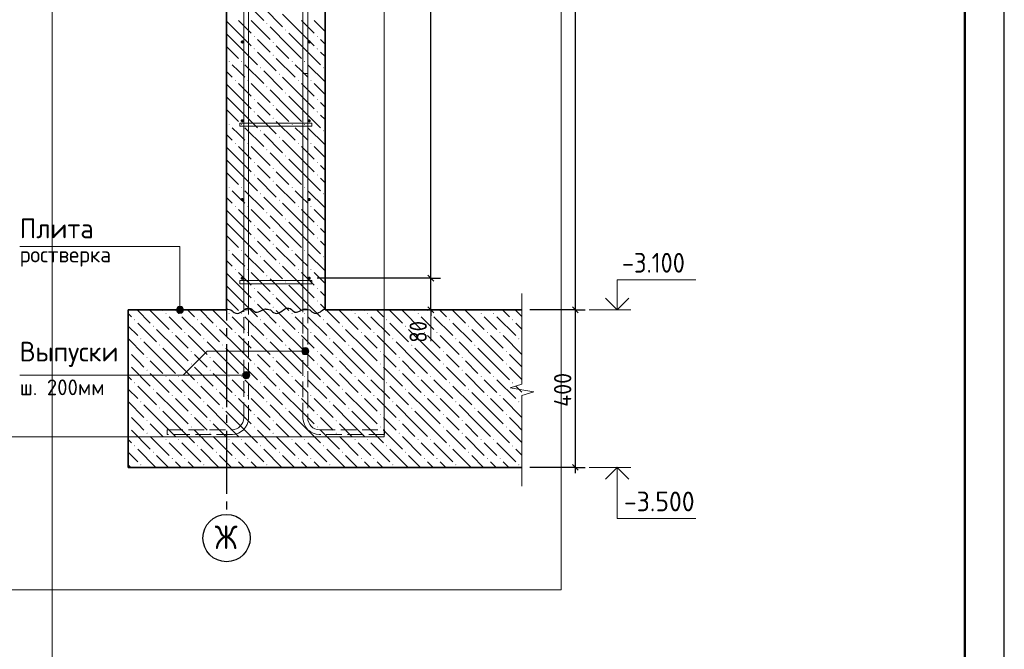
# Model space of a CAD drawing. Header units: millimetres. Extents: x 0 to 42000, y 0 to 29700.
# Tile 10 of 13: x 29500 to 42000, y 7993 to 15986. Entities that reach past the tile are written whole.
import ezdxf

# ---------------------------------------------------------------- set-up
doc = ezdxf.new("R2010")
doc.units = ezdxf.units.MM
doc.linetypes.add('______2', pattern=[270, 200, -70])
doc.linetypes.add('______5', pattern=[1100, 800, -100, 100, -100])
for name, color, linetype, lineweight in [('Standard', 7, 'Continuous', 25), ('Выпуски арматуры Г-обр.', 52, 'Continuous', 25), ('ЖБ Плита Фундамента верхний уровень', 7, 'Continuous', 35), ('ЖБ Стена верхний уровень', 7, 'Continuous', 35), ('Позиционная метка диаметр_ шаг', 7, 'Continuous', 13), ('Позиционная метка линия выноска', 7, 'Continuous', 13), ('Примечания', 7, 'Continuous', 13), ('Стена фоновая арматура У1', 7, 'Continuous', 18), ('Стена фоновая арматура Х1', 7, 'Continuous', 35), ('Стена фоновая затяжка С-обр.', 52, 'Continuous', 25)]:
    doc.layers.add(name, color=color, linetype=linetype, lineweight=lineweight)
doc.layers.add('Оси', color=7, linetype='______5')
doc.styles.add('ISOCPEUR', font='txt')

msp = doc.modelspace()

# ---------------------------------------------------------------- hatches: boundary and pattern name
at = {"layer": 'ЖБ Плита Фундамента верхний уровень', "linetype": 'Continuous', "lineweight": 18, "transparency": 33554687}
for points in [[(31351, 12255), (31358, 12262), (31364, 12255), (31358, 12249)], [(31511, 12255), (31518, 12262), (31524, 12255), (31518, 12249)], [(32151, 12255), (32158, 12262), (32164, 12255), (32158, 12249)], [(32311, 12255), (32318, 12262), (32324, 12255), (32318, 12249)], [(32951, 12255), (32958, 12262), (32964, 12255), (32958, 12249)], [(33111, 12255), (33118, 12262), (33124, 12255), (33118, 12249)], [(33751, 12255), (33758, 12262), (33764, 12255), (33758, 12249)], [(33911, 12255), (33918, 12262), (33924, 12255), (33918, 12249)], [(34551, 12255), (34558, 12262), (34564, 12255), (34558, 12249)], [(34711, 12255), (34718, 12262), (34724, 12255), (34718, 12249)], [(35351, 12255), (35358, 12262), (35364, 12255), (35358, 12249)], [(35511, 12255), (35518, 12262), (35524, 12255), (35518, 12249)], [(30951, 12175), (30958, 12182), (30964, 12175), (30958, 12169)], [(31751, 12175), (31758, 12182), (31764, 12175), (31758, 12169)], [(32551, 12175), (32558, 12182), (32564, 12175), (32558, 12169)], [(33351, 12175), (33358, 12182), (33364, 12175), (33358, 12169)], [(34151, 12175), (34158, 12182), (34164, 12175), (34158, 12169)], [(34951, 12175), (34958, 12182), (34964, 12175), (34958, 12169)], [(35751, 12175), (35758, 12182), (35764, 12175), (35758, 12169)], [(31191, 12095), (31198, 12102), (31204, 12095), (31198, 12089)], [(31431, 12015), (31438, 12022), (31444, 12015), (31438, 12009)], [(31591, 12015), (31598, 12022), (31604, 12015), (31598, 12009)], [(31991, 12095), (31998, 12102), (32004, 12095), (31998, 12089)], [(32231, 12015), (32238, 12022), (32244, 12015), (32238, 12009)], [(32391, 12015), (32398, 12022), (32404, 12015), (32398, 12009)], [(32791, 12095), (32798, 12102), (32804, 12095), (32798, 12089)], [(33031, 12015), (33038, 12022), (33044, 12015), (33038, 12009)], [(33191, 12015), (33198, 12022), (33204, 12015), (33198, 12009)], [(33591, 12095), (33598, 12102), (33604, 12095), (33598, 12089)], [(33831, 12015), (33838, 12022), (33844, 12015), (33838, 12009)], [(33991, 12015), (33998, 12022), (34004, 12015), (33998, 12009)], [(34391, 12095), (34398, 12102), (34404, 12095), (34398, 12089)], [(34631, 12015), (34638, 12022), (34644, 12015), (34638, 12009)], [(34791, 12015), (34798, 12022), (34804, 12015), (34798, 12009)], [(35191, 12095), (35198, 12102), (35204, 12095), (35198, 12089)], [(35431, 12015), (35438, 12022), (35444, 12015), (35438, 12009)], [(35591, 12015), (35598, 12022), (35604, 12015), (35598, 12009)], [(31031, 11935), (31038, 11942), (31044, 11935), (31038, 11929)], [(31831, 11935), (31838, 11942), (31844, 11935), (31838, 11929)], [(32631, 11935), (32638, 11942), (32644, 11935), (32638, 11929)], [(33431, 11935), (33438, 11942), (33444, 11935), (33438, 11929)], [(34231, 11935), (34238, 11942), (34244, 11935), (34238, 11929)], [(35031, 11935), (35038, 11942), (35044, 11935), (35038, 11929)], [(35831, 11935), (35838, 11942), (35844, 11935), (35838, 11929)], [(30876, 11780), (30878, 11782), (30884, 11775), (30878, 11769), (30876, 11770)], [(31271, 11855), (31278, 11862), (31284, 11855), (31278, 11849)], [(31671, 11775), (31678, 11782), (31684, 11775), (31678, 11769)], [(32071, 11855), (32078, 11862), (32084, 11855), (32078, 11849)], [(32471, 11775), (32478, 11782), (32484, 11775), (32478, 11769)], [(32871, 11855), (32878, 11862), (32884, 11855), (32878, 11849)], [(33271, 11775), (33278, 11782), (33284, 11775), (33278, 11769)], [(33671, 11855), (33678, 11862), (33684, 11855), (33678, 11849)], [(34071, 11775), (34078, 11782), (34084, 11775), (34078, 11769)], [(34471, 11855), (34478, 11862), (34484, 11855), (34478, 11849)], [(34871, 11775), (34878, 11782), (34884, 11775), (34878, 11769)], [(35271, 11855), (35278, 11862), (35284, 11855), (35278, 11849)], [(35671, 11775), (35678, 11782), (35684, 11775), (35678, 11769)], [(31111, 11695), (31118, 11702), (31124, 11695), (31118, 11689)], [(31911, 11695), (31918, 11702), (31924, 11695), (31918, 11689)], [(32711, 11695), (32718, 11702), (32724, 11695), (32718, 11689)], [(33511, 11695), (33518, 11702), (33524, 11695), (33518, 11689)], [(34311, 11695), (34318, 11702), (34324, 11695), (34318, 11689)], [(35111, 11695), (35118, 11702), (35124, 11695), (35118, 11689)], [(30876, 11620), (30878, 11622), (30884, 11615), (30878, 11609), (30876, 11610)], [(31111, 11535), (31118, 11542), (31124, 11535), (31118, 11529)], [(31671, 11615), (31678, 11622), (31684, 11615), (31678, 11609)], [(31911, 11535), (31918, 11542), (31924, 11535), (31918, 11529)], [(32471, 11615), (32478, 11622), (32484, 11615), (32478, 11609)], [(32711, 11535), (32718, 11542), (32724, 11535), (32718, 11529)], [(33271, 11615), (33278, 11622), (33284, 11615), (33278, 11609)], [(33511, 11535), (33518, 11542), (33524, 11535), (33518, 11529)], [(34071, 11615), (34078, 11622), (34084, 11615), (34078, 11609)], [(34311, 11535), (34318, 11542), (34324, 11535), (34318, 11529)], [(34871, 11615), (34878, 11622), (34884, 11615), (34878, 11609)], [(35111, 11535), (35118, 11542), (35124, 11535), (35118, 11529)], [(35671, 11615), (35678, 11622), (35684, 11615), (35678, 11609)], [(30951, 11375), (30958, 11382), (30964, 11375), (30958, 11369)], [(31351, 11455), (31358, 11462), (31364, 11455), (31358, 11449)], [(31511, 11455), (31518, 11462), (31524, 11455), (31518, 11449)], [(31751, 11375), (31758, 11382), (31764, 11375), (31758, 11369)], [(32151, 11455), (32158, 11462), (32164, 11455), (32158, 11449)], [(32311, 11455), (32318, 11462), (32324, 11455), (32318, 11449)], [(32551, 11375), (32558, 11382), (32564, 11375), (32558, 11369)], [(32951, 11455), (32958, 11462), (32964, 11455), (32958, 11449)], [(33111, 11455), (33118, 11462), (33124, 11455), (33118, 11449)], [(33351, 11375), (33358, 11382), (33364, 11375), (33358, 11369)], [(33751, 11455), (33758, 11462), (33764, 11455), (33758, 11449)], [(33911, 11455), (33918, 11462), (33924, 11455), (33918, 11449)], [(34151, 11375), (34158, 11382), (34164, 11375), (34158, 11369)], [(34551, 11455), (34558, 11462), (34564, 11455), (34558, 11449)], [(34711, 11455), (34718, 11462), (34724, 11455), (34718, 11449)], [(34951, 11375), (34958, 11382), (34964, 11375), (34958, 11369)], [(35351, 11455), (35358, 11462), (35364, 11455), (35358, 11449)], [(35511, 11455), (35518, 11462), (35524, 11455), (35518, 11449)], [(35751, 11375), (35758, 11382), (35764, 11375), (35758, 11369)], [(31191, 11295), (31198, 11302), (31204, 11295), (31198, 11289)], [(31991, 11295), (31998, 11302), (32004, 11295), (31998, 11289)], [(32791, 11295), (32798, 11302), (32804, 11295), (32798, 11289)], [(33591, 11295), (33598, 11302), (33604, 11295), (33598, 11289)], [(34391, 11295), (34398, 11302), (34404, 11295), (34398, 11289)], [(35191, 11295), (35198, 11302), (35204, 11295), (35198, 11289)], [(31031, 11135), (31038, 11142), (31044, 11135), (31038, 11129)], [(31431, 11215), (31438, 11222), (31444, 11215), (31438, 11209)], [(31591, 11215), (31598, 11222), (31604, 11215), (31598, 11209)], [(31831, 11135), (31838, 11142), (31844, 11135), (31838, 11129)], [(32231, 11215), (32238, 11222), (32244, 11215), (32238, 11209)], [(32391, 11215), (32398, 11222), (32404, 11215), (32398, 11209)], [(32631, 11135), (32638, 11142), (32644, 11135), (32638, 11129)], [(33031, 11215), (33038, 11222), (33044, 11215), (33038, 11209)], [(33191, 11215), (33198, 11222), (33204, 11215), (33198, 11209)], [(33431, 11135), (33438, 11142), (33444, 11135), (33438, 11129)], [(33831, 11215), (33838, 11222), (33844, 11215), (33838, 11209)], [(33991, 11215), (33998, 11222), (34004, 11215), (33998, 11209)], [(34231, 11135), (34238, 11142), (34244, 11135), (34238, 11129)], [(34631, 11215), (34638, 11222), (34644, 11215), (34638, 11209)], [(34791, 11215), (34798, 11222), (34804, 11215), (34798, 11209)], [(35031, 11135), (35038, 11142), (35044, 11135), (35038, 11129)], [(35431, 11215), (35438, 11222), (35444, 11215), (35438, 11209)], [(35591, 11215), (35598, 11222), (35604, 11215), (35598, 11209)], [(35831, 11135), (35838, 11142), (35844, 11135), (35838, 11129)], [(31271, 11055), (31278, 11062), (31284, 11055), (31278, 11049)], [(32071, 11055), (32078, 11062), (32084, 11055), (32078, 11049)], [(32871, 11055), (32878, 11062), (32884, 11055), (32878, 11049)], [(33671, 11055), (33678, 11062), (33684, 11055), (33678, 11049)], [(34471, 11055), (34478, 11062), (34484, 11055), (34478, 11049)], [(35271, 11055), (35278, 11062), (35284, 11055), (35278, 11049)], [(30876, 10980), (30878, 10982), (30884, 10975), (30878, 10969), (30876, 10970)], [(31111, 10895), (31118, 10902), (31124, 10895), (31118, 10889)], [(31671, 10975), (31678, 10982), (31684, 10975), (31678, 10969)], [(31911, 10895), (31918, 10902), (31924, 10895), (31918, 10889)], [(32471, 10975), (32478, 10982), (32484, 10975), (32478, 10969)], [(32711, 10895), (32718, 10902), (32724, 10895), (32718, 10889)], [(33271, 10975), (33278, 10982), (33284, 10975), (33278, 10969)], [(33511, 10895), (33518, 10902), (33524, 10895), (33518, 10889)], [(34071, 10975), (34078, 10982), (34084, 10975), (34078, 10969)], [(34311, 10895), (34318, 10902), (34324, 10895), (34318, 10889)], [(34871, 10975), (34878, 10982), (34884, 10975), (34878, 10969)], [(35111, 10895), (35118, 10902), (35124, 10895), (35118, 10889)], [(35671, 10975), (35678, 10982), (35684, 10975), (35678, 10969)], [(30876, 10820), (30878, 10822), (30884, 10815), (30878, 10809), (30876, 10810)], [(31671, 10815), (31678, 10822), (31684, 10815), (31678, 10809)], [(32471, 10815), (32478, 10822), (32484, 10815), (32478, 10809)], [(33271, 10815), (33278, 10822), (33284, 10815), (33278, 10809)], [(34071, 10815), (34078, 10822), (34084, 10815), (34078, 10809)], [(34871, 10815), (34878, 10822), (34884, 10815), (34878, 10809)], [(35671, 10815), (35678, 10822), (35684, 10815), (35678, 10809)], [(31111, 10735), (31118, 10742), (31124, 10735), (31118, 10729)], [(31351, 10655), (31358, 10662), (31364, 10655), (31358, 10649)], [(31511, 10655), (31518, 10662), (31524, 10655), (31518, 10649)], [(31911, 10735), (31918, 10742), (31924, 10735), (31918, 10729)], [(32151, 10655), (32158, 10662), (32164, 10655), (32158, 10649)], [(32311, 10655), (32318, 10662), (32324, 10655), (32318, 10649)], [(32711, 10735), (32718, 10742), (32724, 10735), (32718, 10729)], [(32951, 10655), (32958, 10662), (32964, 10655), (32958, 10649)], [(33111, 10655), (33118, 10662), (33124, 10655), (33118, 10649)], [(33511, 10735), (33518, 10742), (33524, 10735), (33518, 10729)], [(33751, 10655), (33758, 10662), (33764, 10655), (33758, 10649)], [(33911, 10655), (33918, 10662), (33924, 10655), (33918, 10649)], [(34311, 10735), (34318, 10742), (34324, 10735), (34318, 10729)], [(34551, 10655), (34558, 10662), (34564, 10655), (34558, 10649)], [(34711, 10655), (34718, 10662), (34724, 10655), (34718, 10649)], [(35111, 10735), (35118, 10742), (35124, 10735), (35118, 10729)], [(35351, 10655), (35358, 10662), (35364, 10655), (35358, 10649)], [(35511, 10655), (35518, 10662), (35524, 10655), (35518, 10649)], [(30951, 10575), (30958, 10582), (30964, 10575), (30958, 10569)], [(31191, 10495), (31198, 10502), (31204, 10495), (31198, 10489)], [(31751, 10575), (31758, 10582), (31764, 10575), (31758, 10569)], [(31991, 10495), (31998, 10502), (32004, 10495), (31998, 10489)], [(32551, 10575), (32558, 10582), (32564, 10575), (32558, 10569)], [(32791, 10495), (32798, 10502), (32804, 10495), (32798, 10489)], [(33351, 10575), (33358, 10582), (33364, 10575), (33358, 10569)], [(33591, 10495), (33598, 10502), (33604, 10495), (33598, 10489)], [(34151, 10575), (34158, 10582), (34164, 10575), (34158, 10569)], [(34391, 10495), (34398, 10502), (34404, 10495), (34398, 10489)], [(34951, 10575), (34958, 10582), (34964, 10575), (34958, 10569)], [(35191, 10495), (35198, 10502), (35204, 10495), (35198, 10489)], [(35751, 10575), (35758, 10582), (35764, 10575), (35758, 10569)], [(31431, 10415), (31438, 10422), (31444, 10415), (31438, 10409)], [(31591, 10415), (31598, 10422), (31604, 10415), (31598, 10409)], [(32231, 10415), (32238, 10422), (32244, 10415), (32238, 10409)], [(32391, 10415), (32398, 10422), (32404, 10415), (32398, 10409)], [(33031, 10415), (33038, 10422), (33044, 10415), (33038, 10409)], [(33191, 10415), (33198, 10422), (33204, 10415), (33198, 10409)], [(33831, 10415), (33838, 10422), (33844, 10415), (33838, 10409)], [(33991, 10415), (33998, 10422), (34004, 10415), (33998, 10409)], [(34631, 10415), (34638, 10422), (34644, 10415), (34638, 10409)], [(34791, 10415), (34798, 10422), (34804, 10415), (34798, 10409)], [(35431, 10415), (35438, 10422), (35444, 10415), (35438, 10409)], [(35591, 10415), (35598, 10422), (35604, 10415), (35598, 10409)], [(31031, 10335), (31038, 10342), (31044, 10335), (31038, 10329)], [(31831, 10335), (31838, 10342), (31844, 10335), (31838, 10329)], [(32631, 10335), (32638, 10342), (32644, 10335), (32638, 10329)], [(33431, 10335), (33438, 10342), (33444, 10335), (33438, 10329)], [(34231, 10335), (34238, 10342), (34244, 10335), (34238, 10329)], [(35031, 10335), (35038, 10342), (35044, 10335), (35038, 10329)], [(35831, 10335), (35838, 10342), (35844, 10335), (35838, 10329)]]:
    msp.add_hatch(color=7, dxfattribs=at).paths.add_polyline_path(points, flags=16)
at = {"layer": 'ЖБ Стена верхний уровень', "linetype": 'Continuous', "lineweight": 18, "transparency": 33554687}
for points in [[(32631, 15935), (32638, 15942), (32644, 15935), (32638, 15929)], [(32471, 15775), (32478, 15782), (32484, 15775), (32478, 15769)], [(32871, 15855), (32878, 15862), (32884, 15855), (32878, 15849)], [(33271, 15775), (33278, 15782), (33284, 15775), (33278, 15769)], [(32711, 15695), (32718, 15702), (32724, 15695), (32718, 15689)], [(32471, 15615), (32478, 15622), (32484, 15615), (32478, 15609)], [(32711, 15535), (32718, 15542), (32724, 15535), (32718, 15529)], [(33271, 15615), (33278, 15622), (33284, 15615), (33278, 15609)], [(32151, 15455), (32158, 15462), (32164, 15455), (32158, 15449)], [(32311, 15455), (32318, 15462), (32324, 15455), (32318, 15449)], [(32551, 15375), (32558, 15382), (32564, 15375), (32558, 15369)], [(32951, 15455), (32958, 15462), (32964, 15455), (32958, 15449)], [(33111, 15455), (33118, 15462), (33124, 15455), (33118, 15449)], [(33351, 15375), (33358, 15382), (33364, 15375), (33358, 15369)], [(32791, 15295), (32798, 15302), (32804, 15295), (32798, 15289)], [(32231, 15215), (32238, 15222), (32244, 15215), (32238, 15209)], [(32391, 15215), (32398, 15222), (32404, 15215), (32398, 15209)], [(32631, 15135), (32638, 15142), (32644, 15135), (32638, 15129)], [(33031, 15215), (33038, 15222), (33044, 15215), (33038, 15209)], [(33191, 15215), (33198, 15222), (33204, 15215), (33198, 15209)], [(32871, 15055), (32878, 15062), (32884, 15055), (32878, 15049)], [(32471, 14975), (32478, 14982), (32484, 14975), (32478, 14969)], [(32711, 14895), (32718, 14902), (32724, 14895), (32718, 14889)], [(33271, 14975), (33278, 14982), (33284, 14975), (33278, 14969)], [(32471, 14815), (32478, 14822), (32484, 14815), (32478, 14809)], [(33271, 14815), (33278, 14822), (33284, 14815), (33278, 14809)], [(32151, 14655), (32158, 14662), (32164, 14655), (32158, 14649)], [(32311, 14655), (32318, 14662), (32324, 14655), (32318, 14649)], [(32711, 14735), (32718, 14742), (32724, 14735), (32718, 14729)], [(32951, 14655), (32958, 14662), (32964, 14655), (32958, 14649)], [(33111, 14655), (33118, 14662), (33124, 14655), (33118, 14649)], [(32551, 14575), (32558, 14582), (32564, 14575), (32558, 14569)], [(32791, 14495), (32798, 14502), (32804, 14495), (32798, 14489)], [(33351, 14575), (33358, 14582), (33364, 14575), (33358, 14569)], [(32231, 14415), (32238, 14422), (32244, 14415), (32238, 14409)], [(32391, 14415), (32398, 14422), (32404, 14415), (32398, 14409)], [(33031, 14415), (33038, 14422), (33044, 14415), (33038, 14409)], [(33191, 14415), (33198, 14422), (33204, 14415), (33198, 14409)], [(32631, 14335), (32638, 14342), (32644, 14335), (32638, 14329)], [(32871, 14255), (32878, 14262), (32884, 14255), (32878, 14249)], [(32471, 14175), (32478, 14182), (32484, 14175), (32478, 14169)], [(33271, 14175), (33278, 14182), (33284, 14175), (33278, 14169)], [(32471, 14015), (32478, 14022), (32484, 14015), (32478, 14009)], [(32711, 14095), (32718, 14102), (32724, 14095), (32718, 14089)], [(33271, 14015), (33278, 14022), (33284, 14015), (33278, 14009)], [(32711, 13935), (32718, 13942), (32724, 13935), (32718, 13929)], [(32151, 13855), (32158, 13862), (32164, 13855), (32158, 13849)], [(32311, 13855), (32318, 13862), (32324, 13855), (32318, 13849)], [(32551, 13775), (32558, 13782), (32564, 13775), (32558, 13769)], [(32951, 13855), (32958, 13862), (32964, 13855), (32958, 13849)], [(33111, 13855), (33118, 13862), (33124, 13855), (33118, 13849)], [(33351, 13775), (33358, 13782), (33364, 13775), (33358, 13769)], [(32791, 13695), (32798, 13702), (32804, 13695), (32798, 13689)], [(32231, 13615), (32238, 13622), (32244, 13615), (32238, 13609)], [(32391, 13615), (32398, 13622), (32404, 13615), (32398, 13609)], [(32631, 13535), (32638, 13542), (32644, 13535), (32638, 13529)], [(33031, 13615), (33038, 13622), (33044, 13615), (33038, 13609)], [(33191, 13615), (33198, 13622), (33204, 13615), (33198, 13609)], [(32471, 13375), (32478, 13382), (32484, 13375), (32478, 13369)], [(32871, 13455), (32878, 13462), (32884, 13455), (32878, 13449)], [(33271, 13375), (33278, 13382), (33284, 13375), (33278, 13369)], [(32711, 13295), (32718, 13302), (32724, 13295), (32718, 13289)], [(32471, 13215), (32478, 13222), (32484, 13215), (32478, 13209)], [(32711, 13135), (32718, 13142), (32724, 13135), (32718, 13129)], [(33271, 13215), (33278, 13222), (33284, 13215), (33278, 13209)], [(32151, 13055), (32158, 13062), (32164, 13055), (32158, 13049)], [(32311, 13055), (32318, 13062), (32324, 13055), (32318, 13049)], [(32951, 13055), (32958, 13062), (32964, 13055), (32958, 13049)], [(33111, 13055), (33118, 13062), (33124, 13055), (33118, 13049)], [(32551, 12975), (32558, 12982), (32564, 12975), (32558, 12969)], [(32791, 12895), (32798, 12902), (32804, 12895), (32798, 12889)], [(33351, 12975), (33358, 12982), (33364, 12975), (33358, 12969)], [(32231, 12815), (32238, 12822), (32244, 12815), (32238, 12809)], [(32391, 12815), (32398, 12822), (32404, 12815), (32398, 12809)], [(33031, 12815), (33038, 12822), (33044, 12815), (33038, 12809)], [(33191, 12815), (33198, 12822), (33204, 12815), (33198, 12809)], [(32631, 12735), (32638, 12742), (32644, 12735), (32638, 12729)], [(32871, 12655), (32878, 12662), (32884, 12655), (32878, 12649)], [(32471, 12575), (32478, 12582), (32484, 12575), (32478, 12569)], [(32711, 12495), (32718, 12502), (32724, 12495), (32718, 12489)], [(33271, 12575), (33278, 12582), (33284, 12575), (33278, 12569)], [(32471, 12415), (32478, 12422), (32484, 12415), (32478, 12409)], [(33271, 12415), (33278, 12422), (33284, 12415), (33278, 12409)], [(32711, 12335), (32718, 12342), (32724, 12335), (32718, 12329)]]:
    msp.add_hatch(color=7, dxfattribs=at).paths.add_polyline_path(points, flags=16)
at = {"layer": 'Позиционная метка линия выноска', "linetype": 'Continuous', "lineweight": 13, "transparency": 33554687}
for points in [[(31490, 12303), (31580, 12303), (31573, 12326)], [(31490, 12303), (31573, 12326), (31496, 12326)], [(31496, 12281), (31580, 12303), (31490, 12303)], [(31496, 12326), (31573, 12326), (31557, 12342)], [(31496, 12326), (31557, 12342), (31512, 12342)], [(31496, 12281), (31573, 12281), (31580, 12303)], [(31512, 12265), (31573, 12281), (31496, 12281)], [(31512, 12342), (31557, 12342), (31535, 12348)], [(31512, 12265), (31557, 12265), (31573, 12281)], [(31557, 12265), (31512, 12265), (31535, 12258)], [(33087, 11756), (33087, 11801), (33081, 11779)], [(33103, 11740), (33103, 11817), (33087, 11801)], [(33103, 11740), (33087, 11801), (33087, 11756)], [(33126, 11734), (33126, 11824), (33103, 11817)], [(33126, 11734), (33103, 11817), (33103, 11740)], [(33148, 11740), (33148, 11817), (33126, 11824)], [(33148, 11740), (33126, 11824), (33126, 11734)], [(33165, 11756), (33165, 11801), (33148, 11817)], [(33165, 11756), (33148, 11817), (33148, 11740)], [(33165, 11801), (33165, 11756), (33171, 11779)], [(32353, 11435), (32353, 11512), (32337, 11496)], [(32376, 11428), (32376, 11518), (32353, 11512)], [(32376, 11428), (32353, 11512), (32353, 11435)], [(32398, 11435), (32398, 11512), (32376, 11518)], [(32398, 11435), (32376, 11518), (32376, 11428)], [(32415, 11451), (32415, 11496), (32398, 11512)], [(32415, 11451), (32398, 11512), (32398, 11435)], [(32337, 11451), (32337, 11496), (32331, 11473)], [(32353, 11435), (32337, 11496), (32337, 11451)], [(32415, 11496), (32415, 11451), (32421, 11473)]]:
    msp.add_hatch(color=7, dxfattribs=at).paths.add_polyline_path(points)
at = {"layer": 'Стена фоновая арматура У1', "linetype": 'Continuous', "lineweight": 13, "transparency": 33554687}
for points in [[(32346, 15703), (32344, 15711), (32340, 15717), (32334, 15722), (32326, 15723), (32318, 15722), (32312, 15717), (32307, 15711), (32306, 15703), (32307, 15696), (32312, 15689), (32318, 15685), (32326, 15683), (32334, 15685), (32340, 15689), (32344, 15696)], [(33196, 15703), (33194, 15711), (33190, 15717), (33184, 15722), (33176, 15723), (33168, 15722), (33162, 15717), (33157, 15711), (33156, 15703), (33157, 15696), (33162, 15689), (33168, 15685), (33176, 15683), (33184, 15685), (33190, 15689), (33194, 15696)], [(32346, 14703), (32344, 14711), (32340, 14717), (32334, 14722), (32326, 14723), (32318, 14722), (32312, 14717), (32307, 14711), (32306, 14703), (32307, 14696), (32312, 14689), (32318, 14685), (32326, 14683), (32334, 14685), (32340, 14689), (32344, 14696)], [(33196, 14703), (33194, 14711), (33190, 14717), (33184, 14722), (33176, 14723), (33168, 14722), (33162, 14717), (33157, 14711), (33156, 14703), (33157, 14696), (33162, 14689), (33168, 14685), (33176, 14683), (33184, 14685), (33190, 14689), (33194, 14696)], [(32346, 13703), (32344, 13711), (32340, 13717), (32334, 13722), (32326, 13723), (32318, 13722), (32312, 13717), (32307, 13711), (32306, 13703), (32307, 13696), (32312, 13689), (32318, 13685), (32326, 13683), (32334, 13685), (32340, 13689), (32344, 13696)], [(33196, 13703), (33194, 13711), (33190, 13717), (33184, 13722), (33176, 13723), (33168, 13722), (33162, 13717), (33157, 13711), (33156, 13703), (33157, 13696), (33162, 13689), (33168, 13685), (33176, 13683), (33184, 13685), (33190, 13689), (33194, 13696)], [(32346, 12703), (32344, 12711), (32340, 12717), (32334, 12722), (32326, 12723), (32318, 12722), (32312, 12717), (32307, 12711), (32306, 12703), (32307, 12696), (32312, 12689), (32318, 12685), (32326, 12683), (32334, 12685), (32340, 12689), (32344, 12696)], [(33196, 12703), (33194, 12711), (33190, 12717), (33184, 12722), (33176, 12723), (33168, 12722), (33162, 12717), (33157, 12711), (33156, 12703), (33157, 12696), (33162, 12689), (33168, 12685), (33176, 12683), (33184, 12685), (33190, 12689), (33194, 12696)]]:
    msp.add_hatch(color=7, dxfattribs=at).paths.add_polyline_path(points)

# ---------------------------------------------------------------- linework, layer by layer
at = {"layer": 'Standard', "color": 7, "linetype": 'Continuous', "lineweight": -3, "transparency": 33554687}
for p, q in [((36553, 25003), (36553, 12303)), ((34719, 12703), (34594, 12703)), ((34719, 12703), (34844, 12703)), ((34719, 12303), (34719, 12703)), ((34719, 12303), (34594, 12303)), ((34719, 12303), (34844, 12303)), ((34719, 12303), (34719, 12303)), ((34719, 12303), (34719, 12228)), ((36553, 12303), (36428, 12303)), ((36553, 12303), (36678, 12303)), ((36553, 12303), (36553, 10303)), ((36553, 10303), (35976, 10303)), ((36553, 10303), (36428, 10303)), ((36553, 10303), (36678, 10303)), ((36553, 10303), (36553, 10228))]:
    msp.add_line(p, q, dxfattribs=at)
at = {"layer": 'Standard', "color": 7, "linetype": 'Continuous', "lineweight": 25, "transparency": 33554687}
for p, q in [((34756, 12666), (34681, 12741)), ((34756, 12266), (34681, 12341)), ((36516, 12341), (36591, 12266)), ((36516, 10341), (36591, 10266))]:
    msp.add_line(p, q, dxfattribs=at)
at = {"layer": 'Standard', "color": 7, "linetype": 'Continuous', "lineweight": 13, "transparency": 33554687}
for p, q in [((34719, 12303), (34719, 11903)), ((36728, 12303), (37258, 12303)), ((36728, 10303), (37258, 10303))]:
    msp.add_line(p, q, dxfattribs=at)
at = {"layer": 'Standard', "color": 7, "linetype": 'Continuous', "lineweight": 25, "transparency": 33554687}
msp.add_lwpolyline([(0, 0), (42000, 0), (42000, 29700), (0, 29700), (0, 0)], close=True, dxfattribs=at)
at = {"layer": 'Standard', "color": 7, "linetype": 'Continuous', "lineweight": 50, "transparency": 33554687}
msp.add_lwpolyline([(2000, 29200), (41500, 29200), (41500, 500), (2000, 500), (2000, 29200)], close=True, dxfattribs=at)
at = {"layer": 'Standard', "color": 7, "linetype": 'Continuous', "lineweight": 13, "transparency": 33554687}
for points in [[(29911, 29200), (2000, 29200), (2000, 6000), (29911, 6000), (29911, 29200)], [(41500, 29200), (28500, 29200), (28500, 6000), (41500, 6000), (41500, 29200)], [(37084, 12303), (37084, 12683), (38084, 12683)], [(37084, 10303), (37084, 9653), (38084, 9653)]]:
    msp.add_lwpolyline(points, dxfattribs=at)
at = {"layer": 'Standard', "color": 254, "linetype": 'Continuous', "lineweight": 13, "true_color": 0xc4c4ff, "transparency": 33554687}
for points in [[(29276, 8748), (36376, 8748), (36376, 29003), (29276, 29003), (29276, 8748)], [(28876, 10692), (34126, 10692), (34126, 23624), (28876, 23624), (28876, 10692)]]:
    msp.add_lwpolyline(points, dxfattribs=at)
at = {"layer": 'Standard', "color": 7, "linetype": 'Continuous', "lineweight": -3, "transparency": 33554687}
for points in [[(34719, 12703), (34719, 13005), (34719, 13005), (34719, 24703)], [(34719, 12703), (34702, 12703), (34702, 12703), (34702, 12703), (34702, 12703), (33276, 12703)], [(36553, 12303), (36536, 12303), (36536, 12303), (35976, 12303)]]:
    msp.add_lwpolyline(points, dxfattribs=at)
at = {"layer": 'Standard', "color": 7, "linetype": 'Continuous', "lineweight": 35, "transparency": 33554687}
for points in [[(36935, 12452), (37084, 12303), (37232, 12452)], [(36935, 10155), (37084, 10303), (37232, 10155)]]:
    msp.add_lwpolyline(points, dxfattribs=at)
at = {"layer": 'Выпуски арматуры Г-обр.', "color": 7, "linetype": '______2', "lineweight": 13, "transparency": 33554687}
for points in [[(31371, 10778), (32196, 10778), (32224, 10782), (32253, 10792), (32279, 10806), (32300, 10824), (32318, 10845), (32333, 10871), (32342, 10900), (32346, 10928), (32346, 17303), (32406, 17303), (32406, 10924), (32401, 10886), (32388, 10847), (32368, 10811), (32343, 10781), (32313, 10757), (32277, 10736), (32238, 10723), (32200, 10718), (31371, 10718), (31371, 10778)], [(34131, 10718), (33302, 10718), (33264, 10723), (33225, 10736), (33189, 10757), (33159, 10781), (33134, 10811), (33114, 10847), (33101, 10886), (33096, 10924), (33096, 15303), (33156, 15303), (33156, 10928), (33160, 10900), (33169, 10871), (33184, 10845), (33202, 10824), (33223, 10806), (33249, 10792), (33278, 10782), (33306, 10778), (34131, 10778), (34131, 10718)]]:
    msp.add_lwpolyline(points, dxfattribs=at)
at = {"layer": 'ЖБ Плита Фундамента верхний уровень', "color": 7, "linetype": 'Continuous', "lineweight": 35, "transparency": 33554687}
for p, q in [((30876, 12303), (30876, 10303)), ((32126, 12303), (30876, 12303)), ((35876, 12303), (33376, 12303)), ((30876, 10303), (35876, 10303))]:
    msp.add_line(p, q, dxfattribs=at)
at = {"layer": 'ЖБ Плита Фундамента верхний уровень', "color": 252, "linetype": 'Continuous', "lineweight": 18, "true_color": 0x8f8f8f, "transparency": 33554687}
for p, q in [((30876, 12257), (30918, 12215)), ((30990, 12303), (31158, 12135)), ((31158, 12295), (31398, 12055)), ((31310, 12303), (31318, 12295)), ((31470, 12303), (31478, 12295)), ((31630, 12303), (31718, 12215)), ((31790, 12303), (31958, 12135)), ((31958, 12295), (32198, 12055)), ((32110, 12303), (32118, 12295)), ((32270, 12303), (32278, 12295)), ((32430, 12303), (32518, 12215)), ((32590, 12303), (32758, 12135)), ((32758, 12295), (32998, 12055)), ((32910, 12303), (32918, 12295)), ((33070, 12303), (33078, 12295)), ((33230, 12303), (33318, 12215)), ((33390, 12303), (33558, 12135)), ((33558, 12295), (33798, 12055)), ((33710, 12303), (33718, 12295)), ((33870, 12303), (33878, 12295)), ((34030, 12303), (34118, 12215)), ((34190, 12303), (34358, 12135)), ((34358, 12295), (34598, 12055)), ((34510, 12303), (34518, 12295)), ((34670, 12303), (34678, 12295)), ((34830, 12303), (34918, 12215)), ((34990, 12303), (35158, 12135)), ((35158, 12295), (35398, 12055)), ((35310, 12303), (35318, 12295)), ((35470, 12303), (35478, 12295)), ((35630, 12303), (35718, 12215)), ((35790, 12303), (35876, 12217)), ((30998, 12135), (31238, 11895)), ((31478, 12135), (31398, 12215)), ((31558, 12055), (31478, 12135)), ((31558, 12215), (31798, 11975)), ((31798, 12135), (32038, 11895)), ((32278, 12135), (32198, 12215)), ((32358, 12055), (32278, 12135)), ((32358, 12215), (32598, 11975)), ((32598, 12135), (32838, 11895)), ((33078, 12135), (32998, 12215)), ((33158, 12055), (33078, 12135)), ((33158, 12215), (33398, 11975)), ((33398, 12135), (33638, 11895)), ((33878, 12135), (33798, 12215)), ((33958, 12055), (33878, 12135)), ((33958, 12215), (34198, 11975)), ((34198, 12135), (34438, 11895)), ((34678, 12135), (34598, 12215)), ((34758, 12055), (34678, 12135)), ((34758, 12215), (34998, 11975)), ((34998, 12135), (35238, 11895)), ((35478, 12135), (35398, 12215)), ((35558, 12055), (35478, 12135)), ((35558, 12215), (35798, 11975)), ((35798, 12135), (35876, 12057)), ((30876, 12097), (30998, 11975)), ((31478, 11815), (31238, 12055)), ((32278, 11815), (32038, 12055)), ((33078, 11815), (32838, 12055)), ((33878, 11815), (33638, 12055)), ((34678, 11815), (34438, 12055)), ((35478, 11815), (35238, 12055)), ((30876, 11937), (31078, 11735)), ((31318, 11655), (31078, 11895)), ((31478, 11975), (31638, 11815)), ((31638, 11975), (31878, 11735)), ((32118, 11655), (31878, 11895)), ((32278, 11975), (32438, 11815)), ((32438, 11975), (32678, 11735)), ((32918, 11655), (32678, 11895)), ((33078, 11975), (33238, 11815)), ((33238, 11975), (33478, 11735)), ((33718, 11655), (33478, 11895)), ((33878, 11975), (34038, 11815)), ((34038, 11975), (34278, 11735)), ((34518, 11655), (34278, 11895)), ((34678, 11975), (34838, 11815)), ((34838, 11975), (35078, 11735)), ((35318, 11655), (35078, 11895)), ((35478, 11975), (35638, 11815)), ((35638, 11975), (35876, 11737)), ((31318, 11815), (31478, 11655)), ((31478, 11815), (31638, 11655)), ((32118, 11815), (32278, 11655)), ((32278, 11815), (32438, 11655)), ((32918, 11815), (33078, 11655)), ((33078, 11815), (33238, 11655)), ((33718, 11815), (33878, 11655)), ((33878, 11815), (34038, 11655)), ((34518, 11815), (34678, 11655)), ((34678, 11815), (34838, 11655)), ((35318, 11815), (35478, 11655)), ((35478, 11815), (35638, 11655)), ((30998, 11655), (30918, 11735)), ((31078, 11575), (30998, 11655)), ((31158, 11655), (31318, 11495)), ((31318, 11655), (31478, 11495)), ((31478, 11655), (31718, 11415)), ((31798, 11655), (31718, 11735)), ((31878, 11575), (31798, 11655)), ((31958, 11655), (32118, 11495)), ((32118, 11655), (32278, 11495)), ((32278, 11655), (32518, 11415)), ((32598, 11655), (32518, 11735)), ((32678, 11575), (32598, 11655)), ((32758, 11655), (32918, 11495)), ((32918, 11655), (33078, 11495)), ((33078, 11655), (33318, 11415)), ((33398, 11655), (33318, 11735)), ((33478, 11575), (33398, 11655)), ((33558, 11655), (33718, 11495)), ((33718, 11655), (33878, 11495)), ((33878, 11655), (34118, 11415)), ((34198, 11655), (34118, 11735)), ((34278, 11575), (34198, 11655)), ((34358, 11655), (34518, 11495)), ((34518, 11655), (34678, 11495)), ((34678, 11655), (34918, 11415)), ((34998, 11655), (34918, 11735)), ((35078, 11575), (34998, 11655)), ((35158, 11655), (35318, 11495)), ((35318, 11655), (35478, 11495)), ((35478, 11655), (35718, 11415)), ((35798, 11655), (35718, 11735)), ((35876, 11577), (35798, 11655)), ((30918, 11575), (31158, 11335)), ((31718, 11575), (31958, 11335)), ((32518, 11575), (32758, 11335)), ((33318, 11575), (33558, 11335)), ((34118, 11575), (34358, 11335)), ((34918, 11575), (35158, 11335)), ((35718, 11575), (35876, 11417)), ((30876, 11457), (30918, 11415)), ((31158, 11495), (31398, 11255)), ((31478, 11335), (31398, 11415)), ((31558, 11415), (31798, 11175)), ((31958, 11495), (32198, 11255)), ((32278, 11335), (32198, 11415)), ((32358, 11415), (32598, 11175)), ((32758, 11495), (32998, 11255)), ((33078, 11335), (32998, 11415)), ((33158, 11415), (33398, 11175)), ((33558, 11495), (33798, 11255)), ((33878, 11335), (33798, 11415)), ((33958, 11415), (34198, 11175)), ((34358, 11495), (34598, 11255)), ((34678, 11335), (34598, 11415)), ((34758, 11415), (34998, 11175)), ((35158, 11495), (35398, 11255)), ((35478, 11335), (35398, 11415)), ((35558, 11415), (35798, 11175)), ((30876, 11297), (30998, 11175)), ((30998, 11335), (31238, 11095)), ((31478, 11015), (31238, 11255)), ((31558, 11255), (31478, 11335)), ((31798, 11335), (32038, 11095)), ((32278, 11015), (32038, 11255)), ((32358, 11255), (32278, 11335)), ((32598, 11335), (32838, 11095)), ((33078, 11015), (32838, 11255)), ((33158, 11255), (33078, 11335)), ((33398, 11335), (33638, 11095)), ((33878, 11015), (33638, 11255)), ((33958, 11255), (33878, 11335)), ((34198, 11335), (34438, 11095)), ((34678, 11015), (34438, 11255)), ((34758, 11255), (34678, 11335)), ((34998, 11335), (35238, 11095)), ((35478, 11015), (35238, 11255)), ((35558, 11255), (35478, 11335)), ((35798, 11335), (35876, 11257)), ((30876, 11137), (31078, 10935)), ((31478, 11175), (31638, 11015)), ((31638, 11175), (31878, 10935)), ((32278, 11175), (32438, 11015)), ((32438, 11175), (32678, 10935)), ((33078, 11175), (33238, 11015)), ((33238, 11175), (33478, 10935)), ((33878, 11175), (34038, 11015)), ((34038, 11175), (34278, 10935)), ((34678, 11175), (34838, 11015)), ((34838, 11175), (35078, 10935)), ((35478, 11175), (35638, 11015)), ((35638, 11175), (35876, 10937)), ((31318, 10855), (31078, 11095)), ((31318, 11015), (31478, 10855)), ((31478, 11015), (31638, 10855)), ((32118, 10855), (31878, 11095)), ((32118, 11015), (32278, 10855)), ((32278, 11015), (32438, 10855)), ((32918, 10855), (32678, 11095)), ((32918, 11015), (33078, 10855)), ((33078, 11015), (33238, 10855)), ((33718, 10855), (33478, 11095)), ((33718, 11015), (33878, 10855)), ((33878, 11015), (34038, 10855)), ((34518, 10855), (34278, 11095)), ((34518, 11015), (34678, 10855)), ((34678, 11015), (34838, 10855)), ((35318, 10855), (35078, 11095)), ((35318, 11015), (35478, 10855)), ((35478, 11015), (35638, 10855)), ((30998, 10855), (30918, 10935)), ((31798, 10855), (31718, 10935)), ((32598, 10855), (32518, 10935)), ((33398, 10855), (33318, 10935)), ((34198, 10855), (34118, 10935)), ((34998, 10855), (34918, 10935)), ((35798, 10855), (35718, 10935)), ((30918, 10775), (31158, 10535)), ((31078, 10775), (30998, 10855)), ((31158, 10855), (31318, 10695)), ((31318, 10855), (31478, 10695)), ((31478, 10855), (31718, 10615)), ((31718, 10775), (31958, 10535)), ((31878, 10775), (31798, 10855)), ((31958, 10855), (32118, 10695)), ((32118, 10855), (32278, 10695)), ((32278, 10855), (32518, 10615)), ((32518, 10775), (32758, 10535)), ((32678, 10775), (32598, 10855)), ((32758, 10855), (32918, 10695)), ((32918, 10855), (33078, 10695)), ((33078, 10855), (33318, 10615)), ((33318, 10775), (33558, 10535)), ((33478, 10775), (33398, 10855)), ((33558, 10855), (33718, 10695)), ((33718, 10855), (33878, 10695)), ((33878, 10855), (34118, 10615)), ((34118, 10775), (34358, 10535)), ((34278, 10775), (34198, 10855)), ((34358, 10855), (34518, 10695)), ((34518, 10855), (34678, 10695)), ((34678, 10855), (34918, 10615)), ((34918, 10775), (35158, 10535)), ((35078, 10775), (34998, 10855)), ((35158, 10855), (35318, 10695)), ((35318, 10855), (35478, 10695)), ((35478, 10855), (35718, 10615)), ((35718, 10775), (35876, 10617)), ((35876, 10777), (35798, 10855)), ((30876, 10657), (30918, 10615)), ((31158, 10695), (31398, 10455)), ((31958, 10695), (32198, 10455)), ((32758, 10695), (32998, 10455)), ((33558, 10695), (33798, 10455)), ((34358, 10695), (34598, 10455)), ((35158, 10695), (35398, 10455)), ((30998, 10535), (31230, 10303)), ((31478, 10535), (31398, 10615)), ((31558, 10455), (31478, 10535)), ((31558, 10615), (31798, 10375)), ((31798, 10535), (32030, 10303)), ((32278, 10535), (32198, 10615)), ((32358, 10455), (32278, 10535)), ((32358, 10615), (32598, 10375)), ((32598, 10535), (32830, 10303)), ((33078, 10535), (32998, 10615)), ((33158, 10455), (33078, 10535)), ((33158, 10615), (33398, 10375)), ((33398, 10535), (33630, 10303)), ((33878, 10535), (33798, 10615)), ((33958, 10455), (33878, 10535)), ((33958, 10615), (34198, 10375)), ((34198, 10535), (34430, 10303)), ((34678, 10535), (34598, 10615)), ((34758, 10455), (34678, 10535)), ((34758, 10615), (34998, 10375)), ((34998, 10535), (35230, 10303)), ((35478, 10535), (35398, 10615)), ((35558, 10455), (35478, 10535)), ((35558, 10615), (35798, 10375)), ((35798, 10535), (35876, 10457)), ((30876, 10497), (30998, 10375)), ((31390, 10303), (31238, 10455)), ((31478, 10375), (31550, 10303)), ((31638, 10375), (31710, 10303)), ((32190, 10303), (32038, 10455)), ((32278, 10375), (32350, 10303)), ((32438, 10375), (32510, 10303)), ((32990, 10303), (32838, 10455)), ((33078, 10375), (33150, 10303)), ((33238, 10375), (33310, 10303)), ((33790, 10303), (33638, 10455)), ((33878, 10375), (33950, 10303)), ((34038, 10375), (34110, 10303)), ((34590, 10303), (34438, 10455)), ((34678, 10375), (34750, 10303)), ((34838, 10375), (34910, 10303)), ((35390, 10303), (35238, 10455)), ((35478, 10375), (35550, 10303)), ((35638, 10375), (35710, 10303)), ((30876, 10337), (30910, 10303))]:
    msp.add_line(p, q, dxfattribs=at)
at = {"layer": 'ЖБ Стена верхний уровень', "color": 7, "linetype": 'Continuous', "lineweight": 35, "transparency": 33554687}
for p, q in [((32126, 25003), (32126, 12303)), ((33376, 12303), (33376, 25003))]:
    msp.add_line(p, q, dxfattribs=at)
at = {"layer": 'ЖБ Стена верхний уровень', "color": 9, "linetype": 'Continuous', "lineweight": 18, "true_color": 0xc7c7c7, "transparency": 33554687}
for p, q in [((32358, 16215), (32598, 15975)), ((32598, 16135), (32838, 15895)), ((33078, 15815), (32838, 16055)), ((32278, 15815), (32126, 15967)), ((32278, 15975), (32438, 15815)), ((32438, 15975), (32678, 15735)), ((32918, 15655), (32678, 15895)), ((33078, 15975), (33238, 15815)), ((33238, 15975), (33376, 15837)), ((32126, 15807), (32278, 15655)), ((32278, 15815), (32438, 15655)), ((32918, 15815), (33078, 15655)), ((33078, 15815), (33238, 15655)), ((32126, 15647), (32278, 15495)), ((32278, 15655), (32518, 15415)), ((32598, 15655), (32518, 15735)), ((32678, 15575), (32598, 15655)), ((32758, 15655), (32918, 15495)), ((32918, 15655), (33078, 15495)), ((33078, 15655), (33318, 15415)), ((33376, 15677), (33318, 15735)), ((32518, 15575), (32758, 15335)), ((33318, 15575), (33376, 15517)), ((32278, 15335), (32198, 15415)), ((32358, 15415), (32598, 15175)), ((32758, 15495), (32998, 15255)), ((33078, 15335), (32998, 15415)), ((33158, 15415), (33376, 15197)), ((32126, 15327), (32198, 15255)), ((32358, 15255), (32278, 15335)), ((32598, 15335), (32838, 15095)), ((33078, 15015), (32838, 15255)), ((33158, 15255), (33078, 15335)), ((32278, 15015), (32126, 15167)), ((32278, 15175), (32438, 15015)), ((32438, 15175), (32678, 14935)), ((33078, 15175), (33238, 15015)), ((33238, 15175), (33376, 15037)), ((32126, 15007), (32278, 14855)), ((32278, 15015), (32438, 14855)), ((32918, 14855), (32678, 15095)), ((32918, 15015), (33078, 14855)), ((33078, 15015), (33238, 14855)), ((32598, 14855), (32518, 14935)), ((33376, 14877), (33318, 14935)), ((32126, 14847), (32278, 14695)), ((32278, 14855), (32518, 14615)), ((32518, 14775), (32758, 14535)), ((32678, 14775), (32598, 14855)), ((32758, 14855), (32918, 14695)), ((32918, 14855), (33078, 14695)), ((33078, 14855), (33318, 14615)), ((33318, 14775), (33376, 14717)), ((32758, 14695), (32998, 14455)), ((32126, 14527), (32198, 14455)), ((32278, 14535), (32198, 14615)), ((32358, 14455), (32278, 14535)), ((32358, 14615), (32598, 14375)), ((32598, 14535), (32838, 14295)), ((33078, 14535), (32998, 14615)), ((33158, 14455), (33078, 14535)), ((33158, 14615), (33376, 14397)), ((32278, 14375), (32438, 14215)), ((32438, 14375), (32678, 14135)), ((33078, 14215), (32838, 14455)), ((33078, 14375), (33238, 14215)), ((33238, 14375), (33376, 14237)), ((32278, 14215), (32126, 14367)), ((32918, 14055), (32678, 14295)), ((32126, 14207), (32278, 14055)), ((32278, 14215), (32438, 14055)), ((32598, 14055), (32518, 14135)), ((32918, 14215), (33078, 14055)), ((33078, 14215), (33238, 14055)), ((33376, 14077), (33318, 14135)), ((32126, 14047), (32278, 13895)), ((32278, 14055), (32518, 13815)), ((32678, 13975), (32598, 14055)), ((32758, 14055), (32918, 13895)), ((32918, 14055), (33078, 13895)), ((33078, 14055), (33318, 13815)), ((32518, 13975), (32758, 13735)), ((32758, 13895), (32998, 13655)), ((33318, 13975), (33376, 13917)), ((32278, 13735), (32198, 13815)), ((32358, 13815), (32598, 13575)), ((33078, 13735), (32998, 13815)), ((33158, 13815), (33376, 13597)), ((32126, 13727), (32198, 13655)), ((32358, 13655), (32278, 13735)), ((32598, 13735), (32838, 13495)), ((33078, 13415), (32838, 13655)), ((33158, 13655), (33078, 13735)), ((32278, 13415), (32126, 13567)), ((32278, 13575), (32438, 13415)), ((32438, 13575), (32678, 13335)), ((33078, 13575), (33238, 13415)), ((33238, 13575), (33376, 13437)), ((32126, 13407), (32278, 13255)), ((32278, 13415), (32438, 13255)), ((32918, 13255), (32678, 13495)), ((32918, 13415), (33078, 13255)), ((33078, 13415), (33238, 13255)), ((32278, 13255), (32518, 13015)), ((32598, 13255), (32518, 13335)), ((32678, 13175), (32598, 13255)), ((32758, 13255), (32918, 13095)), ((32918, 13255), (33078, 13095)), ((33078, 13255), (33318, 13015)), ((33376, 13277), (33318, 13335)), ((32126, 13247), (32278, 13095)), ((32518, 13175), (32758, 12935)), ((33318, 13175), (33376, 13117)), ((32278, 12935), (32198, 13015)), ((32358, 13015), (32598, 12775)), ((32758, 13095), (32998, 12855)), ((33078, 12935), (32998, 13015)), ((33158, 13015), (33376, 12797)), ((32126, 12927), (32198, 12855)), ((32358, 12855), (32278, 12935)), ((32598, 12935), (32838, 12695)), ((33158, 12855), (33078, 12935)), ((32278, 12615), (32126, 12767)), ((32278, 12775), (32438, 12615)), ((32438, 12775), (32678, 12535)), ((33078, 12615), (32838, 12855)), ((33078, 12775), (33238, 12615)), ((33238, 12775), (33376, 12637)), ((32918, 12455), (32678, 12695)), ((32126, 12607), (32278, 12455)), ((32278, 12615), (32438, 12455)), ((32598, 12455), (32518, 12535)), ((32918, 12615), (33078, 12455)), ((33078, 12615), (33238, 12455)), ((33376, 12477), (33318, 12535)), ((32126, 12447), (32270, 12303)), ((32278, 12455), (32430, 12303)), ((32518, 12375), (32590, 12303)), ((32678, 12375), (32598, 12455)), ((32758, 12455), (32910, 12303)), ((32918, 12455), (33070, 12303)), ((33078, 12455), (33230, 12303)), ((33318, 12375), (33376, 12317))]:
    msp.add_line(p, q, dxfattribs=at)
at = {"layer": 'Оси', "color": 8, "linetype": '______5', "lineweight": -3, "transparency": 33554687}
msp.add_line((32126, 12968), (32126, 9705), dxfattribs=at)
at = {"layer": 'Оси', "color": 7, "linetype": 'Continuous', "lineweight": -3, "transparency": 33554687}
msp.add_circle((32126, 9405), 300, dxfattribs=at)
at = {"layer": 'Позиционная метка линия выноска', "color": 7, "linetype": 'Continuous', "lineweight": 13, "transparency": 33554687}
for p, q in [((31490, 12303), (31490, 12303)), ((31535, 12348), (31535, 12348)), ((31535, 12258), (31535, 12258)), ((31580, 12303), (31580, 12303)), ((33081, 11779), (33081, 11779)), ((33126, 11824), (33126, 11824)), ((33171, 11779), (33171, 11779)), ((33126, 11734), (33126, 11734)), ((32376, 11518), (32376, 11518)), ((32331, 11473), (32331, 11473)), ((32376, 11428), (32376, 11428)), ((32421, 11473), (32421, 11473))]:
    msp.add_line(p, q, dxfattribs=at)
for points in [[(31535, 12303), (31535, 13106), (29500, 13106)], [(33126, 11779), (31881, 11779), (31576, 11473)], [(32376, 11473), (31835, 11473), (29500, 11473)]]:
    msp.add_lwpolyline(points, dxfattribs=at)
for centre in [(31535, 12303), (33126, 11779), (32376, 11473)]:
    msp.add_circle(centre, 45, dxfattribs=at)
at = {"layer": 'Примечания', "color": 7, "linetype": 'Continuous', "lineweight": 13, "transparency": 33554687}
for p, q in [((35876, 12512), (35876, 11361)), ((35876, 11361), (35726, 11312)), ((35726, 11312), (36026, 11263)), ((36026, 11263), (35876, 11214)), ((35876, 11214), (35876, 10062)), ((35876, 10062), (35876, 10062))]:
    msp.add_line(p, q, dxfattribs=at)
at = {"layer": 'Примечания', "color": 7, "linetype": 'Continuous', "lineweight": 25, "transparency": 33554687}
for points in [[(32126, 12312), (32144, 12312), (32164, 12309), (32182, 12303), (32197, 12292), (32209, 12279), (32224, 12268), (32242, 12261), (32262, 12258), (32281, 12262), (32299, 12269), (32317, 12277), (32332, 12288), (32346, 12299), (32360, 12311), (32377, 12320), (32396, 12324), (32416, 12324), (32435, 12318), (32450, 12308), (32463, 12295), (32477, 12284), (32494, 12275), (32514, 12273), (32533, 12278), (32551, 12286), (32568, 12294), (32585, 12303), (32602, 12311), (32622, 12314), (32626, 12315)], [(32626, 12312), (32644, 12312), (32664, 12309), (32682, 12303), (32697, 12292), (32709, 12279), (32724, 12268), (32742, 12261), (32762, 12258), (32781, 12262), (32799, 12269), (32817, 12277), (32832, 12288), (32846, 12299), (32860, 12311), (32877, 12320), (32896, 12324), (32916, 12324), (32935, 12318), (32950, 12308), (32963, 12295), (32977, 12284), (32994, 12275), (33014, 12273), (33033, 12278), (33051, 12286), (33068, 12294), (33085, 12303), (33102, 12311), (33122, 12314), (33126, 12315)], [(33126, 12312), (33144, 12312), (33164, 12309), (33182, 12303), (33197, 12292), (33209, 12279), (33224, 12268), (33242, 12261), (33262, 12258), (33281, 12262), (33299, 12269), (33317, 12277), (33332, 12288), (33346, 12299), (33360, 12311), (33376, 12319)]]:
    msp.add_lwpolyline(points, dxfattribs=at)
at = {"layer": 'Стена фоновая арматура Х1', "color": 7, "linetype": 'Continuous', "lineweight": 18, "transparency": 33554687}
for points in [[(32346, 12303), (32346, 25488), (32351, 25525), (32364, 25563), (32383, 25598), (32407, 25627), (32436, 25651), (32471, 25671), (32509, 25683), (32546, 25688), (34906, 25688), (34906, 25628), (32550, 25628), (32523, 25624), (32496, 25615), (32470, 25601), (32450, 25584), (32433, 25564), (32419, 25539), (32410, 25511), (32406, 25484), (32406, 12303), (32346, 12303)], [(33096, 12303), (33096, 25388), (33101, 25425), (33114, 25463), (33133, 25498), (33157, 25527), (33186, 25551), (33221, 25571), (33259, 25583), (33296, 25588), (35756, 25588), (35756, 25528), (33300, 25528), (33273, 25524), (33246, 25515), (33220, 25501), (33200, 25484), (33183, 25464), (33169, 25439), (33160, 25411), (33156, 25384), (33156, 12303), (33096, 12303)]]:
    msp.add_lwpolyline(points, dxfattribs=at)
at = {"layer": 'Стена фоновая затяжка С-обр.', "color": 98, "linetype": 'Continuous', "lineweight": 13, "true_color": 0x005000, "transparency": 33554687}
for points in [[(32293, 14673), (33208, 14673), (33208, 14633), (32293, 14633), (32293, 14673)], [(32293, 12673), (33208, 12673), (33208, 12633), (32293, 12633), (32293, 12673)]]:
    msp.add_lwpolyline(points, dxfattribs=at)

# ---------------------------------------------------------------- texts
at = {"layer": 'Standard', "color": 7, "linetype": 'Continuous', "lineweight": 25, "transparency": 33554687, "char_height": 250, "attachment_point": 7, "style": 'ISOCPEUR'}
for s, insert, width in [('\\W0.90;-3.100', (37146, 12775), 1011.77), ('\\W0.95;-3.500', (37171, 9745), 1067.86)]:
    msp.add_mtext(s, dxfattribs=dict(at, insert=insert, width=width))
at = {"layer": 'Standard', "color": 7, "linetype": 'Continuous', "lineweight": 25, "transparency": 33554687, "char_height": 220, "attachment_point": 7, "rotation": 90, "style": 'ISOCPEUR'}
for s, insert, width in [('\\W0.87;80', (34669, 11885), 403.93), ('\\W0.92;400', (36503, 11072), 584.44)]:
    msp.add_mtext(s, dxfattribs=dict(at, insert=insert, width=width))
at = {"layer": 'Оси', "color": 7, "linetype": 'Continuous', "lineweight": 25, "transparency": 33554687, "insert": (31976, 9265), "char_height": 300, "width": 425, "attachment_point": 7, "style": 'ISOCPEUR'}
msp.add_mtext('\\W0.83;Ж', dxfattribs=at)
at = {"layer": 'Позиционная метка диаметр_ шаг', "color": 7, "linetype": 'Continuous', "lineweight": 25, "transparency": 33554687, "attachment_point": 7, "style": 'ISOCPEUR'}
for s, insert, char_height, width in [('\\W0.95;Плита', (29500, 13211), 250, 1093.33), ('\\W0.97;ростверка', (29500, 12851), 200, 1396.21), ('\\W0.96;Выпуски', (29500, 11579), 250, 1369.43), ('\\W0.96;ш. 200мм', (29500, 11219), 200, 1195.88)]:
    msp.add_mtext(s, dxfattribs=dict(at, insert=insert, char_height=char_height, width=width))

doc.saveas('drawing.dxf')
